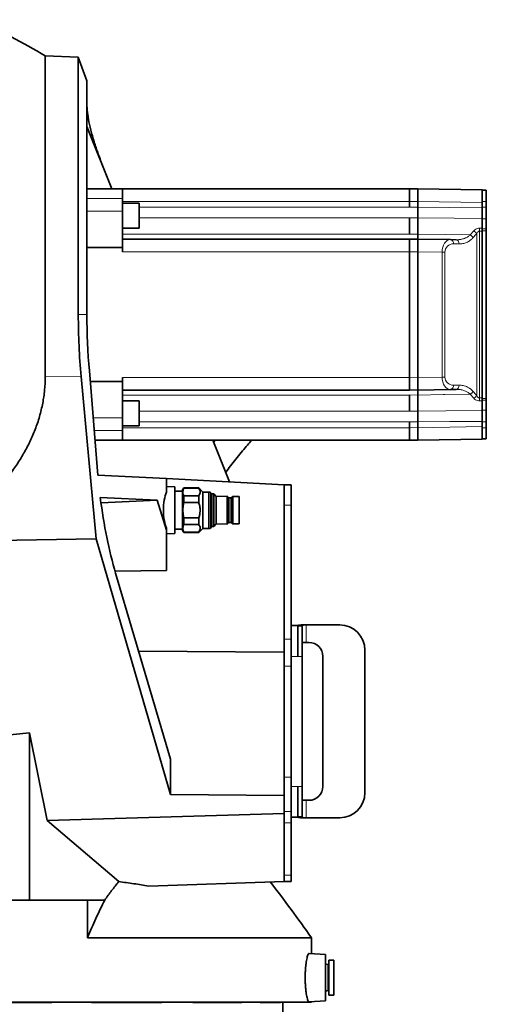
# Model space of a CAD drawing. Header units: millimetres. Extents: x 0 to 11920, y 0 to 8400.
# Tile 33 of 55: x 7131 to 7464, y 2079 to 2783. Entities that reach past the tile are written whole.
import ezdxf

# ---------------------------------------------------------------- set-up
doc = ezdxf.new("R2010")
doc.units = ezdxf.units.MM
doc.header["$LTSCALE"] = 20

msp = doc.modelspace()

# ---------------------------------------------------------------- linework, layer by layer
at = {"color": 7, "linetype": 'Continuous', "lineweight": 35}
for p, q in [((7172.68, 2756.62), (7149.03, 2757.44)), ((7149.03, 2757.44), (7149.03, 2527.73)), ((7178.83, 2739.73), (7172.68, 2756.62)), ((7172.68, 2572.37), (7172.68, 2756.62)), ((7178.83, 2739.73), (7178.83, 2572.37)), ((7178.83, 2706.88), (7196.66, 2662.37)), ((7204.29, 2662.37), (7178.83, 2662.37)), ((7204.29, 2662.37), (7204.29, 2655.44)), ((7409.29, 2662.37), (7204.29, 2662.37)), ((7409.29, 2653.37), (7409.29, 2662.37)), ((7409.29, 2662.27), (7415.29, 2662.37)), ((7415.29, 2653.37), (7415.29, 2662.37)), ((7415.29, 2662.37), (7461.29, 2661.57)), ((7461.29, 2661.57), (7461.29, 2661.1)), ((7464.29, 2661.37), (7461.29, 2661.37)), ((7461.29, 2661.1), (7461.29, 2655.43)), ((7464.29, 2661.37), (7464.29, 2653.37)), ((7204.29, 2655.44), (7204.29, 2646.25)), ((7216.29, 2652.08), (7204.29, 2652.08)), ((7216.29, 2652.08), (7216.29, 2634.08)), ((7409.29, 2649.21), (7409.29, 2653.37)), ((7415.29, 2653.37), (7415.29, 2649.21)), ((7461.29, 2655.43), (7461.29, 2652.57)), ((7461.29, 2652.57), (7461.29, 2648.83)), ((7464.29, 2653.37), (7464.29, 2649.21)), ((7204.29, 2646.25), (7204.29, 2620.37)), ((7464.29, 2649.21), (7464.29, 2640.76)), ((7409.29, 2629.97), (7409.29, 2641.53)), ((7415.29, 2641.53), (7415.29, 2629.97)), ((7461.29, 2641.12), (7461.29, 2634.13)), ((7464.29, 2640.76), (7464.29, 2633.75)), ((7204.29, 2634.08), (7216.29, 2634.08)), ((7461.29, 2512.69), (7461.29, 2632.05)), ((7464.29, 2633.75), (7464.29, 2632.37)), ((7464.29, 2632.37), (7464.29, 2512.37)), ((7409.29, 2626.37), (7204.29, 2626.37)), ((7409.29, 2617.37), (7409.29, 2626.37)), ((7409.29, 2626.27), (7415.29, 2626.37)), ((7415.29, 2617.37), (7415.29, 2626.37)), ((7415.29, 2626.37), (7438.76, 2625.96)), ((7438.76, 2625.96), (7442.74, 2625.89)), ((7204.29, 2620.37), (7178.83, 2620.37)), ((7204.29, 2620.37), (7204.29, 2617.37)), ((7409.29, 2527.37), (7409.29, 2617.37)), ((7415.29, 2617.37), (7415.29, 2527.37)), ((7180.59, 2532.02), (7186.69, 2457.5)), ((7185.33, 2411.81), (7174.69, 2527.95)), ((7204.29, 2524.37), (7181.22, 2524.37)), ((7204.29, 2527.37), (7204.29, 2524.37)), ((7204.29, 2524.37), (7204.29, 2498.5)), ((7409.29, 2518.37), (7409.29, 2527.37)), ((7415.29, 2518.37), (7415.29, 2527.37)), ((7409.29, 2518.37), (7204.29, 2518.37)), ((7415.29, 2518.37), (7409.29, 2518.48)), ((7438.76, 2518.78), (7415.29, 2518.37)), ((7442.74, 2518.85), (7438.76, 2518.78)), ((7216.29, 2510.66), (7204.29, 2510.66)), ((7216.29, 2510.66), (7216.29, 2492.66)), ((7409.29, 2503.22), (7409.29, 2514.77)), ((7415.29, 2514.77), (7415.29, 2503.22)), ((7461.29, 2510.62), (7461.29, 2503.62)), ((7464.29, 2512.37), (7464.29, 2510.99)), ((7464.29, 2510.99), (7464.29, 2503.99)), ((7464.29, 2503.99), (7464.29, 2495.53)), ((7204.29, 2498.5), (7204.29, 2489.31)), ((7409.29, 2491.37), (7409.29, 2495.53)), ((7415.29, 2495.54), (7415.29, 2491.37)), ((7461.29, 2495.91), (7461.29, 2492.17)), ((7464.29, 2495.53), (7464.29, 2491.37)), ((7204.29, 2492.66), (7216.29, 2492.66)), ((7204.29, 2489.31), (7204.29, 2482.37)), ((7409.29, 2482.37), (7409.29, 2491.37)), ((7415.29, 2491.37), (7415.29, 2482.37)), ((7461.29, 2492.17), (7461.29, 2489.31)), ((7461.29, 2489.31), (7461.29, 2483.64)), ((7464.29, 2491.37), (7464.29, 2483.37)), ((7204.29, 2482.37), (7184.66, 2482.37)), ((7409.29, 2482.37), (7204.29, 2482.37)), ((7268.74, 2482.37), (7280.67, 2452.58)), ((7415.29, 2482.37), (7409.29, 2482.48)), ((7461.29, 2483.17), (7415.29, 2482.37)), ((7461.29, 2483.64), (7461.29, 2483.17)), ((7464.29, 2483.37), (7461.29, 2483.37)), ((7186.69, 2457.5), (7235.74, 2454.93)), ((7235.74, 2445.33), (7235.74, 2454.93)), ((7235.74, 2454.93), (7319.79, 2450.53)), ((7241.74, 2449.06), (7235.74, 2449.37)), ((7241.74, 2415.69), (7241.74, 2449.06)), ((7247.24, 2445.87), (7241.74, 2445.87)), ((7248.05, 2448.37), (7247.24, 2446.97)), ((7247.24, 2446.97), (7247.24, 2417.77)), ((7258.74, 2448.37), (7248.05, 2448.37)), ((7248.05, 2448.37), (7248.05, 2448.15)), ((7248.05, 2448.15), (7258.74, 2448.15)), ((7261.74, 2445.37), (7258.74, 2448.37)), ((7258.74, 2448.15), (7258.74, 2448.37)), ((7265.7, 2445.37), (7261.74, 2445.37)), ((7261.74, 2432.37), (7261.74, 2445.37)), ((7266.82, 2445.37), (7265.7, 2445.37)), ((7268.17, 2444.02), (7266.82, 2445.37)), ((7266.82, 2445.37), (7266.82, 2419.37)), ((7319.79, 2436.07), (7319.79, 2450.53)), ((7324.79, 2450.53), (7319.79, 2450.53)), ((7324.79, 2436.07), (7324.79, 2450.53)), ((7229.09, 2439.6), (7188.41, 2441.37)), ((7188.91, 2437.53), (7229.09, 2439.6)), ((7229.09, 2439.6), (7235.74, 2418.13)), ((7248.05, 2442.58), (7248.05, 2437.94)), ((7258.74, 2442.58), (7248.05, 2442.58)), ((7248.05, 2437.94), (7258.74, 2437.94)), ((7258.74, 2437.94), (7258.74, 2442.58)), ((7269.59, 2444.02), (7268.17, 2444.02)), ((7268.17, 2444.02), (7268.17, 2420.72)), ((7271.25, 2442.25), (7269.59, 2444.02)), ((7269.59, 2444.02), (7269.59, 2420.72)), ((7279.07, 2442.29), (7271.25, 2442.25)), ((7271.25, 2442.25), (7271.25, 2422.5)), ((7280.16, 2441.18), (7279.07, 2442.29)), ((7279.07, 2442.29), (7279.07, 2422.46)), ((7281.96, 2441.18), (7280.16, 2441.18)), ((7280.16, 2441.18), (7280.16, 2423.57)), ((7283.05, 2442.25), (7281.96, 2441.18)), ((7281.96, 2441.18), (7281.96, 2423.57)), ((7287.74, 2442.25), (7283.05, 2442.25)), ((7283.05, 2442.25), (7283.05, 2422.5)), ((7287.74, 2442.25), (7287.74, 2422.5)), ((7261.74, 2419.37), (7261.74, 2432.37)), ((7319.79, 2340.17), (7319.79, 2436.07)), ((7324.79, 2340.17), (7324.79, 2436.07)), ((7248.05, 2426.8), (7248.05, 2422.17)), ((7258.74, 2426.8), (7248.05, 2426.8)), ((7258.74, 2422.17), (7258.74, 2426.8)), ((7235.74, 2418.13), (7235.74, 2419.41)), ((7235.74, 2418.13), (7235.74, 2389.12)), ((7241.74, 2418.87), (7247.24, 2418.87)), ((7247.24, 2417.77), (7248.05, 2416.37)), ((7248.05, 2422.17), (7258.74, 2422.17)), ((7258.74, 2416.37), (7261.74, 2419.37)), ((7261.74, 2419.37), (7265.7, 2419.37)), ((7265.7, 2419.37), (7266.82, 2419.37)), ((7266.82, 2419.37), (7268.17, 2420.72)), ((7268.17, 2420.72), (7269.59, 2420.72)), ((7269.59, 2420.72), (7271.25, 2422.5)), ((7271.25, 2422.5), (7279.07, 2422.46)), ((7279.07, 2422.46), (7280.16, 2423.57)), ((7280.16, 2423.57), (7281.96, 2423.57)), ((7281.96, 2423.57), (7283.05, 2422.5)), ((7283.05, 2422.5), (7287.74, 2422.5)), ((7185.33, 2411.81), (7099.79, 2410.47)), ((7238.5, 2228.92), (7185.33, 2411.81)), ((7235.74, 2415.37), (7241.74, 2415.69)), ((7248.05, 2416.6), (7248.05, 2416.37)), ((7258.74, 2416.6), (7248.05, 2416.6)), ((7248.05, 2416.37), (7258.74, 2416.37)), ((7258.74, 2416.37), (7258.74, 2416.6)), ((7235.74, 2389.12), (7198.9, 2388.67)), ((7199.32, 2387.22), (7238.5, 2254.17)), ((7329.59, 2349.76), (7324.79, 2349.76)), ((7329.59, 2349.7), (7329.59, 2349.76)), ((7329.59, 2349.7), (7332.59, 2349.7)), ((7329.59, 2349.7), (7329.59, 2327.76)), ((7332.59, 2349.7), (7332.59, 2327.76)), ((7332.93, 2350.26), (7334.26, 2350.26)), ((7335.59, 2350.26), (7334.26, 2350.26)), ((7359.52, 2350.26), (7335.59, 2350.26)), ((7319.79, 2330.7), (7319.79, 2340.17)), ((7324.79, 2320.86), (7324.79, 2340.17)), ((7334.26, 2337.76), (7335.59, 2337.76)), ((7337.52, 2337.76), (7335.59, 2337.76)), ((7377.52, 2230.26), (7377.52, 2332.26)), ((7215.74, 2331.47), (7319.79, 2330.7)), ((7319.79, 2330.7), (7319.79, 2320.86)), ((7332.59, 2327.76), (7332.59, 2234.76)), ((7347.52, 2234.76), (7347.52, 2327.76)), ((7319.79, 2241.39), (7319.79, 2320.86)), ((7324.79, 2241.39), (7324.79, 2320.86)), ((7093.79, 2268.41), (7137.79, 2273.04)), ((7137.79, 2273.04), (7150.37, 2210.43)), ((7137.79, 2273.04), (7137.79, 2153.37)), ((7238.5, 2228.92), (7238.5, 2254.17)), ((7319.79, 2241.39), (7319.79, 2228.1)), ((7329.59, 2234.76), (7329.59, 2212.83)), ((7332.59, 2234.76), (7332.59, 2212.83)), ((7319.79, 2228.1), (7238.5, 2228.92)), ((7319.79, 2228.1), (7319.79, 2215.41)), ((7335.59, 2224.76), (7334.26, 2224.76)), ((7335.59, 2224.76), (7337.52, 2224.76)), ((7319.79, 2215.41), (7150.37, 2210.43)), ((7319.79, 2215.41), (7319.79, 2208.58)), ((7324.79, 2208.58), (7324.79, 2216.69)), ((7324.79, 2212.76), (7329.59, 2212.76)), ((7332.59, 2212.83), (7329.59, 2212.83)), ((7329.59, 2212.76), (7329.59, 2212.83)), ((7150.37, 2210.43), (7201.53, 2166.59)), ((7319.79, 2171.28), (7319.79, 2208.58)), ((7324.79, 2171.28), (7324.79, 2208.58)), ((7332.93, 2212.26), (7334.26, 2212.26)), ((7334.26, 2212.26), (7335.59, 2212.26)), ((7335.59, 2212.26), (7359.52, 2212.26)), ((7319.79, 2171.28), (7319.79, 2166.76)), ((7324.79, 2166.76), (7324.79, 2171.28)), ((7319.79, 2166.76), (7222.91, 2163.38)), ((7324.79, 2166.76), (7319.79, 2166.76)), ((7137.79, 2153.37), (7093.79, 2153.37)), ((7179.22, 2153.37), (7137.79, 2153.37)), ((7191.54, 2153.37), (7179.22, 2153.37)), ((7179.22, 2126.44), (7179.22, 2153.37)), ((7339.29, 2126.44), (7179.22, 2126.44)), ((7339.29, 2115.07), (7339.29, 2126.44)), ((7349.29, 2114.37), (7337.57, 2115.19)), ((7349.29, 2097.87), (7349.29, 2114.37)), ((7351.04, 2107.17), (7349.54, 2107.57)), ((7355.29, 2110.37), (7351.79, 2110.37)), ((7351.79, 2110.37), (7351.79, 2085.37)), ((7355.29, 2110.37), (7355.29, 2085.37)), ((7349.29, 2081.37), (7349.29, 2097.87)), ((7349.54, 2088.18), (7351.04, 2088.58)), ((7339.29, 2080.37), (7117.79, 2080.37)), ((7153.85, 2080.19), (7117.79, 2080.19)), ((7153.85, 2080.19), (7153.85, 2080.37)), ((7182.17, 2080.19), (7182.17, 2080.37)), ((7232.26, 2080.19), (7182.17, 2080.19)), ((7232.26, 2080.19), (7232.26, 2080.37)), ((7254.62, 2080.19), (7254.62, 2080.37)), ((7289.59, 2080.19), (7254.62, 2080.19)), ((7289.59, 2080.19), (7289.59, 2080.37)), ((7302.59, 2080.19), (7302.59, 2080.37)), ((7317.11, 2080.19), (7302.59, 2080.19)), ((7317.11, 2080.19), (7317.11, 2080.37)), ((7318.79, 2042.37), (7318.79, 2080.37)), ((7337.57, 2080.55), (7349.29, 2081.37)), ((7339.29, 2080.37), (7339.29, 2080.67)), ((7351.79, 2085.37), (7355.29, 2085.37))]:
    msp.add_line(p, q, dxfattribs=at)
at = {"color": 8, "linetype": 'Continuous', "lineweight": 18}
for p, q in [((7204.29, 2655.44), (7178.83, 2655.44)), ((7409.29, 2653.37), (7204.29, 2653.37)), ((7415.29, 2653.37), (7409.29, 2653.27)), ((7461.29, 2652.57), (7415.29, 2653.37)), ((7464.29, 2653.37), (7461.29, 2653.37)), ((7204.29, 2646.25), (7178.83, 2646.25)), ((7216.29, 2649.21), (7409.29, 2649.21)), ((7464.29, 2649.21), (7461.29, 2649.21)), ((7216.29, 2641.53), (7409.29, 2641.53)), ((7415.29, 2641.53), (7409.29, 2641.47)), ((7464.29, 2640.76), (7461.29, 2640.76)), ((7409.29, 2629.97), (7204.29, 2629.97)), ((7409.29, 2629.87), (7415.29, 2629.97)), ((7452.83, 2629.34), (7455.36, 2632.3)), ((7457.43, 2514.46), (7457.43, 2630.28)), ((7459.5, 2634.14), (7461.29, 2634.13)), ((7459.5, 2632.06), (7459.5, 2512.68)), ((7464.29, 2633.75), (7461.29, 2633.75)), ((7464.29, 2632.37), (7461.29, 2632.37)), ((7444.81, 2622.89), (7440.83, 2622.96)), ((7409.29, 2617.37), (7204.29, 2617.37)), ((7415.29, 2617.37), (7409.29, 2617.27)), ((7432.65, 2617.07), (7415.29, 2617.37)), ((7432.65, 2527.67), (7432.65, 2617.07)), ((7432.65, 2617.07), (7434.72, 2617.07)), ((7434.72, 2617.07), (7434.72, 2527.67)), ((7172.68, 2572.37), (7178.83, 2572.37)), ((7174.69, 2527.95), (7149.03, 2527.73)), ((7409.29, 2527.37), (7204.29, 2527.37)), ((7409.29, 2527.48), (7415.29, 2527.37)), ((7415.29, 2527.37), (7432.65, 2527.67)), ((7432.65, 2527.67), (7434.72, 2527.67)), ((7440.83, 2521.78), (7444.81, 2521.85)), ((7455.36, 2512.45), (7452.83, 2515.4)), ((7204.29, 2514.77), (7409.29, 2514.77)), ((7415.29, 2514.77), (7409.29, 2514.87)), ((7461.29, 2510.62), (7459.5, 2510.6)), ((7464.29, 2512.37), (7461.29, 2512.37)), ((7464.29, 2510.99), (7461.29, 2510.99)), ((7409.29, 2503.22), (7216.29, 2503.22)), ((7409.29, 2503.27), (7415.29, 2503.22)), ((7464.29, 2503.99), (7461.29, 2503.99)), ((7204.29, 2498.5), (7183.34, 2498.5)), ((7216.29, 2495.53), (7409.29, 2495.53)), ((7464.29, 2495.53), (7461.29, 2495.53)), ((7204.29, 2489.31), (7184.09, 2489.31)), ((7409.29, 2491.37), (7204.29, 2491.37)), ((7409.29, 2491.48), (7415.29, 2491.37)), ((7415.29, 2491.37), (7461.29, 2492.17)), ((7464.29, 2491.37), (7461.29, 2491.37)), ((7265.7, 2445.37), (7265.7, 2419.37)), ((7324.79, 2436.07), (7319.79, 2436.07)), ((7335.59, 2350.26), (7335.59, 2337.76)), ((7324.79, 2340.17), (7319.79, 2340.17)), ((7329.59, 2327.76), (7324.79, 2327.76)), ((7332.59, 2327.76), (7329.59, 2327.76)), ((7324.79, 2320.86), (7319.79, 2320.86)), ((7324.79, 2241.39), (7319.79, 2241.39)), ((7329.59, 2234.76), (7324.79, 2234.76)), ((7332.59, 2234.76), (7329.59, 2234.76)), ((7335.59, 2224.76), (7335.59, 2212.26)), ((7324.79, 2216.69), (7319.79, 2216.69)), ((7324.79, 2208.58), (7319.79, 2208.58)), ((7324.79, 2171.28), (7319.79, 2171.28)), ((7349.54, 2107.57), (7349.54, 2088.18)), ((7351.04, 2107.17), (7351.04, 2088.58))]:
    msp.add_line(p, q, dxfattribs=at)
at = {"color": 8, "linetype": 'Continuous', "lineweight": 18, "flags": 128}
for points in [[(7409.29, 2649.16), (7412.25, 2649.18), (7415.29, 2649.21)], [(7415.29, 2649.21), (7438.33, 2649.02), (7461.29, 2648.83)], [(7461.29, 2641.12), (7441.29, 2641.3), (7415.29, 2641.53)], [(7415.29, 2629.97), (7435.29, 2629.64), (7452.83, 2629.34)], [(7461.29, 2632.05), (7459.78, 2632.06), (7459.5, 2632.06)], [(7452.83, 2515.4), (7434.73, 2515.1), (7433.62, 2515.08), (7415.29, 2514.77)], [(7459.5, 2512.68), (7459.78, 2512.68), (7461.29, 2512.69)], [(7415.29, 2503.22), (7435.29, 2503.39), (7461.29, 2503.62)], [(7415.29, 2495.54), (7412.25, 2495.56), (7409.29, 2495.58)], [(7461.29, 2495.91), (7438.33, 2495.72), (7415.29, 2495.54)]]:
    msp.add_lwpolyline(points, dxfattribs=at)
at = {"color": 7, "linetype": 'Continuous', "lineweight": 35}
for centre, radius, start, end in [((6891.82, 2328.68), 500, 59.04064, 65.42129), ((7359.52, 2332.26), 18, 0, 90), ((7337.52, 2327.76), 10, 0, 90), ((7337.52, 2234.76), 10, 270, 0), ((7359.52, 2230.26), 18, 270, 0), ((6442.11, 1496.45), 1096.27, 35.07618, 37.67265), ((7349.49, 2107.37), 0.2, 75, 180), ((7351.19, 2107.74), 0.6, 255, 0), ((7349.49, 2088.37), 0.2, 180, 285), ((7351.19, 2088), 0.6, 0, 105)]:
    msp.add_arc(centre, radius, start, end, dxfattribs=at)
at = {"color": 8, "linetype": 'Continuous', "lineweight": 18}
for centre, radius, start, end in [((7450.45, 2624.69), 5.23, 31.60775, 62.89111), ((7453.01, 2627.81), 5.06, 29.23151, 62.34454), ((7328.66, 2633.1), 130.84, 359.54538, 0.45462), ((7438.19, 2623.36), 2.67, 351.47855, 77.71412), ((7442.17, 2623.29), 2.67, 351.47855, 77.71412), ((7438.19, 2521.39), 2.67, 282.28588, 8.52145), ((7442.17, 2521.46), 2.67, 282.28588, 8.52145), ((7450.45, 2520.06), 5.23, 297.10889, 328.39225), ((7453.01, 2516.93), 5.06, 297.65546, 330.76849), ((7328.66, 2511.64), 130.84, 359.54538, 0.45462)]:
    msp.add_arc(centre, radius, start, end, dxfattribs=at)
for centre, major_axis, ratio, start_param, end_param in [((7519.93, 2572.37), (85.21, 0), 0.999848, 2.394189, 2.438982), ((7438.71, 2616.96), (-0.04, 9), 0.672728, 6.268629, 7.839121), ((7440.83, 2616.96), (5.64, -2.4), 0.975196, 1.963572, 3.534063), ((7438.71, 2527.78), (0.04, 9), 0.672728, 1.585657, 3.156149), ((7440.83, 2527.78), (5.64, 2.4), 0.975196, 2.749122, 4.319614), ((7519.93, 2572.37), (85.21, 0), 0.999848, 3.844203, 3.888996)]:
    msp.add_ellipse(centre, major_axis=major_axis, ratio=ratio, start_param=start_param, end_param=end_param, dxfattribs=at)
at = {"color": 7, "linetype": 'Continuous', "lineweight": 35}
for centre, major_axis, ratio, start_param, end_param in [((7238.9, 2572.37), (0, 181.92), 0.364, 1.570796, 1.817478), ((7240.93, 2572.37), (0, 170.58), 0.364036, 1.570796, 1.80959), ((7239.63, 2432.37), (0, 16.79), 0.364036, 0.689086, 2.452507), ((7249.74, 2499.25), (0, 178.14), 0.364036, 1.901716, 2.250918)]:
    msp.add_ellipse(centre, major_axis=major_axis, ratio=ratio, start_param=start_param, end_param=end_param, dxfattribs=at)
for points, knots in [([(7191.38, 2675.54), (7190.14, 2678.71), (7187.66, 2685.05), (7184.57, 2694.01), (7182.03, 2702.5), (7180.2, 2710.25), (7179.04, 2717.24), (7178.9, 2721.16), (7178.83, 2723.12)], [0, 0, 0, 0, 0.165034, 0.330051, 0.500017, 0.669966, 0.834273, 1, 1, 1, 1]), ([(7415.29, 2641.53), (7415.29, 2641.99), (7415.29, 2643.22), (7415.29, 2645.84), (7415.29, 2648.09), (7415.29, 2649.21)], [0, 0, 0, 0, 0.23056, 0.61528, 1, 1, 1, 1]), ([(7461.29, 2648.83), (7461.29, 2647.71), (7461.29, 2645.47), (7461.29, 2642.83), (7461.29, 2641.59), (7461.29, 2641.12)], [0, 0, 0, 0, 0.3830665, 0.7661337, 1, 1, 1, 1]), ([(7415.29, 2626.37), (7415.29, 2626.41), (7415.29, 2626.52), (7415.29, 2627.6), (7415.29, 2629.18), (7415.29, 2629.97)], [0, 0, 0, 0, 0.23056, 0.61528, 1, 1, 1, 1]), ([(7461.29, 2634.13), (7461.29, 2633.82), (7461.29, 2633.25), (7461.29, 2632.48), (7461.29, 2632.1), (7461.29, 2632.05)], [0, 0, 0, 0, 0.499524, 0.940863, 1, 1, 1, 1]), ([(7149.03, 2527.73), (7148.95, 2524.58), (7148.77, 2518.28), (7147.35, 2508.79), (7145.09, 2499.35), (7141.97, 2490.14), (7138.13, 2481.3), (7133.64, 2472.81), (7128.52, 2464.59), (7123.09, 2457.03), (7117.54, 2450.15), (7111.93, 2443.88), (7106.04, 2437.83), (7101.87, 2434), (7099.79, 2432.08)], [0, 0, 0, 0, 0.0861464, 0.1722976, 0.2613841, 0.3504832, 0.4364803, 0.5224886, 0.6102917, 0.6981045, 0.773238, 0.8483752, 0.9241862, 1, 1, 1, 1]), ([(7415.29, 2514.77), (7415.29, 2515.26), (7415.29, 2516.56), (7415.29, 2518.04), (7415.29, 2518.26), (7415.29, 2518.37)], [0, 0, 0, 0, 0.23056, 0.61528, 1, 1, 1, 1]), ([(7461.29, 2512.69), (7461.29, 2512.31), (7461.29, 2511.59), (7461.29, 2510.93), (7461.29, 2510.65), (7461.29, 2510.62)], [0, 0, 0, 0, 0.499524, 0.940863, 1, 1, 1, 1]), ([(7415.29, 2495.54), (7415.29, 2496.21), (7415.29, 2497.99), (7415.29, 2500.81), (7415.29, 2502.41), (7415.29, 2503.22)], [0, 0, 0, 0, 0.23056, 0.61528, 1, 1, 1, 1]), ([(7461.29, 2503.62), (7461.29, 2502.82), (7461.29, 2501.22), (7461.29, 2498.4), (7461.29, 2496.59), (7461.29, 2495.91)], [0, 0, 0, 0, 0.383064, 0.766129, 1, 1, 1, 1]), ([(7270.51, 2482.37), (7270.44, 2482.29), (7270.04, 2481.81), (7269.65, 2481.32), (7269.32, 2480.91)], [0, 0, 0, 0, 0.170564, 1, 1, 1, 1]), ([(7277.96, 2459.34), (7278.25, 2459.73), (7279.73, 2461.72), (7282.46, 2465.27), (7286.19, 2470.03), (7289.91, 2474.62), (7293.37, 2478.75), (7295.55, 2481.23), (7296.56, 2482.37)], [0, 0, 0, 0, 0.048061, 0.244189, 0.448308, 0.656055, 0.842137, 1, 1, 1, 1]), ([(7248.05, 2448.15), (7247.82, 2447.44), (7247.36, 2446), (7247.5, 2444.12), (7247.9, 2442.99), (7248.05, 2442.58)], [0, 0, 0, 0, 0.38361, 0.776815, 1, 1, 1, 1]), ([(7258.74, 2442.58), (7259.02, 2443.04), (7259.59, 2443.98), (7259.82, 2445.41), (7259.55, 2446.83), (7259.01, 2447.7), (7258.74, 2448.15)], [0, 0, 0, 0, 0.254784, 0.517011, 0.755134, 1, 1, 1, 1]), ([(7248.05, 2437.94), (7247.97, 2437.5), (7247.62, 2435.68), (7247.36, 2432.4), (7247.62, 2429.11), (7247.96, 2427.26), (7248.05, 2426.8)], [0, 0, 0, 0, 0.120422, 0.494037, 0.877035, 1, 1, 1, 1]), ([(7258.74, 2426.8), (7258.91, 2427.32), (7259.31, 2428.55), (7259.69, 2430.6), (7259.79, 2432.99), (7259.5, 2435.47), (7259, 2437.11), (7258.74, 2437.94)], [0, 0, 0, 0, 0.142446, 0.343107, 0.547926, 0.771256, 1, 1, 1, 1]), ([(7248.05, 2422.17), (7247.82, 2421.46), (7247.36, 2420.02), (7247.5, 2418.14), (7247.9, 2417.01), (7248.05, 2416.6)], [0, 0, 0, 0, 0.38361, 0.776815, 1, 1, 1, 1]), ([(7258.74, 2416.6), (7259.02, 2417.06), (7259.59, 2418), (7259.82, 2419.43), (7259.55, 2420.85), (7259.01, 2421.72), (7258.74, 2422.17)], [0, 0, 0, 0, 0.2547839, 0.5170109, 0.7551335, 1, 1, 1, 1]), ([(7332.93, 2350.26), (7332.43, 2350.24), (7331.45, 2350.21), (7330.39, 2350.09), (7329.71, 2349.93), (7329.63, 2349.78), (7329.59, 2349.7)], [0, 0, 0, 0, 0.2601097, 0.5133272, 0.7598763, 1, 1, 1, 1]), ([(7334.26, 2350.26), (7334.01, 2350.24), (7333.52, 2350.21), (7332.99, 2350.09), (7332.65, 2349.93), (7332.61, 2349.78), (7332.59, 2349.7)], [0, 0, 0, 0, 0.257562, 0.50949, 0.756659, 1, 1, 1, 1]), ([(7332.59, 2336.42), (7332.61, 2336.63), (7332.65, 2337), (7332.95, 2337.43), (7333.45, 2337.66), (7333.96, 2337.73), (7334.26, 2337.76)], [0, 0, 0, 0, 0.279326, 0.501038, 0.715134, 1, 1, 1, 1]), ([(7324.79, 2216.69), (7324.79, 2217.8), (7324.79, 2220), (7324.79, 2224.22), (7324.79, 2229.22), (7324.79, 2235.01), (7324.79, 2239.26), (7324.79, 2241.39)], [0, 0, 0, 0, 0.1873376, 0.3734662, 0.5606078, 0.7803825, 1, 1, 1, 1]), ([(7334.26, 2224.76), (7333.98, 2224.79), (7333.46, 2224.85), (7332.96, 2225.09), (7332.65, 2225.53), (7332.61, 2225.89), (7332.59, 2226.1)], [0, 0, 0, 0, 0.27181, 0.49946, 0.710195, 1, 1, 1, 1]), ([(7329.59, 2212.83), (7329.64, 2212.75), (7329.74, 2212.59), (7330.49, 2212.43), (7331.56, 2212.31), (7332.48, 2212.28), (7332.93, 2212.26)], [0, 0, 0, 0, 0.265876, 0.521018, 0.765643, 1, 1, 1, 1]), ([(7332.59, 2212.83), (7332.62, 2212.75), (7332.66, 2212.59), (7333.04, 2212.43), (7333.57, 2212.31), (7334.03, 2212.28), (7334.26, 2212.26)], [0, 0, 0, 0, 0.26899, 0.524734, 0.768077, 1, 1, 1, 1]), ([(7201.53, 2166.59), (7199.85, 2164.46), (7196.5, 2160.2), (7193.19, 2155.65), (7191.54, 2153.37)], [0, 0, 0, 0, 0.499749, 1, 1, 1, 1]), ([(7201.53, 2166.59), (7205.15, 2166.1), (7212.41, 2165.12), (7219.41, 2163.96), (7222.91, 2163.38)], [0, 0, 0, 0, 0.499471, 1, 1, 1, 1]), ([(7179.22, 2126.44), (7181.21, 2131.08), (7185.2, 2140.35), (7189.42, 2149.03), (7191.54, 2153.37)], [0, 0, 0, 0, 0.499589, 1, 1, 1, 1]), ([(7337.57, 2115.15), (7337.55, 2115.17), (7337.42, 2115.25), (7337.14, 2114.93), (7336.74, 2114.16), (7336.34, 2112.88), (7335.95, 2111.17), (7335.59, 2109.07), (7335.28, 2106.64), (7335.04, 2103.97), (7334.89, 2101.14), (7334.83, 2098.24), (7334.87, 2095.35), (7334.99, 2092.55), (7335.2, 2089.9), (7335.48, 2087.46), (7335.81, 2085.3), (7336.19, 2083.47), (7336.58, 2082.04), (7336.98, 2081.06), (7337.32, 2080.57), (7337.5, 2080.6), (7337.57, 2080.62)], [0, 0, 0, 0, 0.009993, 0.063468, 0.117411, 0.171354, 0.225579, 0.279801, 0.333707, 0.387608, 0.440597, 0.493583, 0.545715, 0.597848, 0.649887, 0.70193, 0.754694, 0.807462, 0.861176, 0.91489, 0.969098, 1, 1, 1, 1])]:
    msp.add_open_spline(points, degree=3, knots=knots, dxfattribs=at)
at = {"color": 8, "linetype": 'Continuous', "lineweight": 18}
for points, knots in [([(7442.74, 2625.89), (7443.15, 2625.89), (7444.47, 2625.9), (7446.73, 2626.21), (7449.15, 2626.99), (7451.21, 2628.03), (7452.29, 2628.9), (7452.83, 2629.34)], [0, 0, 0, 0, 0.114919, 0.374271, 0.638788, 0.817637, 1, 1, 1, 1]), ([(7459.5, 2634.14), (7459.03, 2634.11), (7458.02, 2634.03), (7456.53, 2633.4), (7455.78, 2632.69), (7455.36, 2632.3)], [0, 0, 0, 0, 0.2770096, 0.5988108, 1, 1, 1, 1]), ([(7457.43, 2630.28), (7457.63, 2630.66), (7457.96, 2631.29), (7458.66, 2631.87), (7459.18, 2632.05), (7459.42, 2632.06), (7459.5, 2632.06)], [0, 0, 0, 0, 0.45004, 0.761596, 0.920432, 1, 1, 1, 1]), ([(7454.9, 2627.43), (7454.38, 2626.87), (7453.31, 2625.74), (7451.27, 2624.38), (7448.83, 2623.34), (7446.57, 2622.91), (7445.21, 2622.9), (7444.81, 2622.89)], [0, 0, 0, 0, 0.1818477, 0.368456, 0.6241314, 0.8871012, 1, 1, 1, 1]), ([(7452.83, 2515.4), (7452.21, 2515.9), (7450.93, 2516.91), (7448.75, 2517.91), (7446.41, 2518.58), (7444.38, 2518.84), (7443.15, 2518.85), (7442.74, 2518.85)], [0, 0, 0, 0, 0.209082, 0.42445, 0.652654, 0.88452, 1, 1, 1, 1]), ([(7444.81, 2521.85), (7445.82, 2521.8), (7447.86, 2521.71), (7450.6, 2520.71), (7453.01, 2519.28), (7454.26, 2517.98), (7454.9, 2517.32)], [0, 0, 0, 0, 0.279878, 0.568167, 0.780859, 1, 1, 1, 1]), ([(7455.36, 2512.45), (7455.76, 2512.07), (7456.47, 2511.39), (7457.94, 2510.73), (7458.98, 2510.65), (7459.5, 2510.6)], [0, 0, 0, 0, 0.382944, 0.691994, 1, 1, 1, 1]), ([(7457.43, 2514.46), (7457.62, 2514.1), (7457.94, 2513.5), (7458.56, 2512.95), (7459.08, 2512.72), (7459.35, 2512.69), (7459.5, 2512.68)], [0, 0, 0, 0, 0.4307339, 0.7333914, 0.8446651, 1, 1, 1, 1])]:
    msp.add_open_spline(points, degree=3, knots=knots, dxfattribs=at)

doc.saveas('drawing.dxf')
